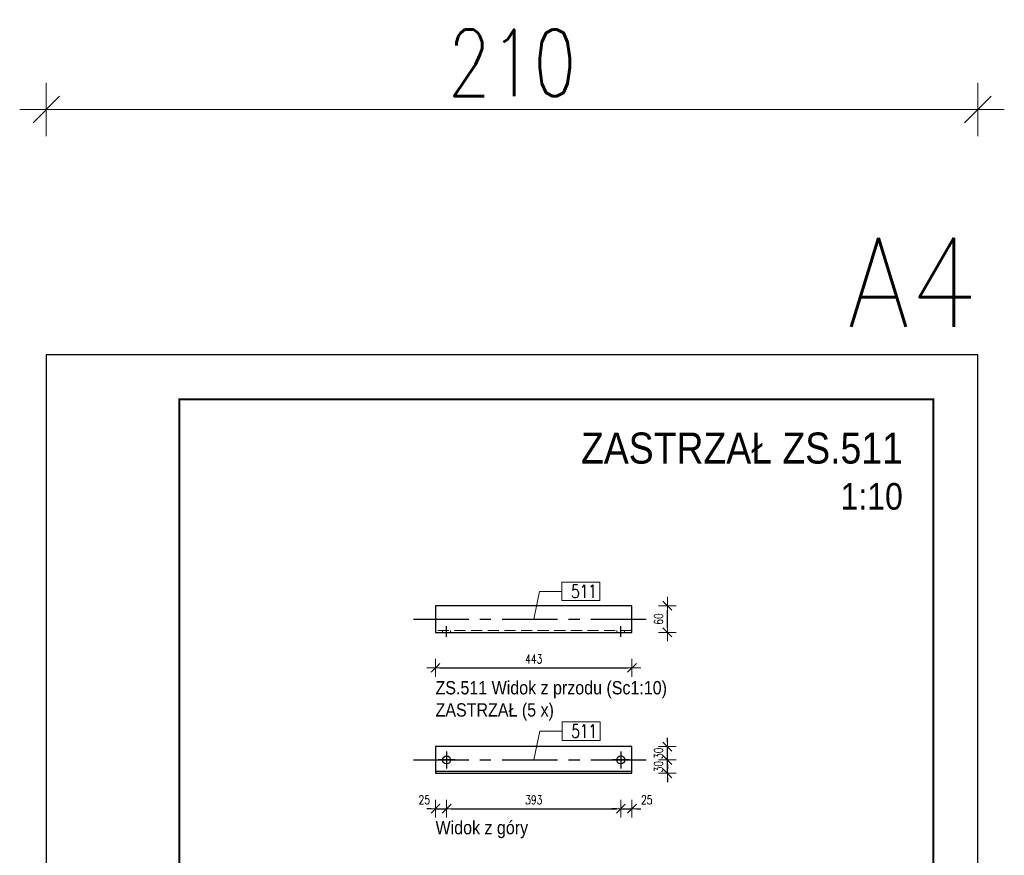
# Model space of a CAD drawing. Header units: millimetres. Extents: x -870 to -648, y 13674 to 14047.
# Tile 4 of 4: x -870 to -648, y 13858 to 14047. Entities that reach past the tile are written whole.
import ezdxf
from ezdxf.enums import TextEntityAlignment as Align

# ---------------------------------------------------------------- set-up
doc = ezdxf.new("R2010")
doc.units = ezdxf.units.MM
doc.header["$LTSCALE"] = 10
doc.linetypes.add('HIDDEN', pattern=[0.375, 0.25, -0.125])
doc.linetypes.add('MITTE', pattern=[2, 1.25, -0.25, 0.25, -0.25])
doc.layers.get('Defpoints').update_dxf_attribs({"color": 1})
doc.layers.add('_FORMATKA', color=8, linetype='Continuous', plot=False)
for name, color, linetype, lineweight in [('_RAMKA', 7, 'Continuous', 35), ('PS_DIM', 4, 'Continuous', 13), ('PS_Hidden', 2, 'HIDDEN', 9), ('PS_Pos', 1, 'Continuous', 15), ('PS_Shape', 161, 'Continuous', 30), ('PS_SOLID', 7, 'Continuous', 30), ('PS_TEXT', 3, 'Continuous', 18)]:
    doc.layers.add(name, color=color, linetype=linetype, lineweight=lineweight)
doc.layers.add('PS_Mid', color=5, linetype='MITTE')
doc.styles.add('ARIAL', font='arial.ttf')
doc.styles.add('gil', font='txt', dxfattribs={"width": 0.9})
doc.styles.add('simplex', font='simplex.shx', dxfattribs={"width": 0.75})
doc.dimstyles.new('1_10_PRZ', dxfattribs={"dimtxt": 2, "dimasz": 1, "dimexe": 2, "dimexo": 5, "dimgap": 1, "dimtad": 1, "dimdec": 0, "dimlfac": 10, "dimtxsty": 'simplex', "dimblk": 'dimznak', "dimcen": 2, "dimse1": 1, "dimse2": 1, "dimclrt": 3, "dimadec": 1, "dimazin": 0, "dimtfac": 1, "dimtdec": 0, "dimtix": 1, "dimtmove": 2, "dimatfit": 3, "dimldrblk": 'dim-grot', "dimfxl": 1, "dimarcsym": 0})

# ---------------------------------------------------------------- blocks, each defined once
blk = doc.blocks.new('dim-grot')
blk.add_hatch(color=256).paths.add_polyline_path([(0, 0), (-2, 0.5), (-2, -0.5)])
blk.add_lwpolyline([(0, 0), (-2, 0.5), (-2, -0.5), (0, 0)])
blk = doc.blocks.new('dimznak')
at = {"color": 0}
for points in [[(0, 2), (0, -2)], [(-2, 0), (2, 0)]]:
    blk.add_lwpolyline(points, dxfattribs=at)
at = {"color": 2}
blk.add_lwpolyline([(1, 1), (-1, -1)], dxfattribs=at)
blk = doc.blocks.new('*D18')
at = {"layer": 'Defpoints', "color": 0, "transparency": 16777216}
for p in [(-773.37, 13879.92), (-775.87, 13876.92), (-773.37, 13868.92)]:
    blk.add_point(p, dxfattribs=at)
at = {"layer": 'PS_DIM', "color": 0, "lineweight": -2, "transparency": 16777216}
for p, q in [((-776.87, 13868.92), (-777.87, 13868.92)), ((-775.87, 13868.92), (-773.37, 13868.92)), ((-772.37, 13868.92), (-771.37, 13868.92))]:
    blk.add_line(p, q, dxfattribs=at)
blk.add_blockref('dimznak', (-775.87, 13868.92), dxfattribs=at)
at = {"layer": 'PS_DIM', "color": 0, "lineweight": -2, "transparency": 16777216, "rotation": 180}
blk.add_blockref('dimznak', (-773.37, 13868.92), dxfattribs=at)
at = {"layer": 'PS_DIM', "color": 3, "transparency": 16777216, "insert": (-778.42, 13870.92), "char_height": 2, "attachment_point": 5, "style": 'simplex'}
blk.add_mtext('25', dxfattribs=at)
blk = doc.blocks.new('*D20')
at = {"layer": 'Defpoints', "color": 0, "transparency": 16777216}
for p in [(-734.1, 13879.92), (-731.6, 13876.92), (-731.6, 13868.92)]:
    blk.add_point(p, dxfattribs=at)
at = {"layer": 'PS_DIM', "color": 0, "lineweight": -2, "transparency": 16777216}
for p, q in [((-735.1, 13868.92), (-736.1, 13868.92)), ((-734.1, 13868.92), (-731.6, 13868.92)), ((-730.6, 13868.92), (-729.6, 13868.92))]:
    blk.add_line(p, q, dxfattribs=at)
blk.add_blockref('dimznak', (-734.1, 13868.92), dxfattribs=at)
at = {"layer": 'PS_DIM', "color": 0, "lineweight": -2, "transparency": 16777216, "rotation": 180}
blk.add_blockref('dimznak', (-731.6, 13868.92), dxfattribs=at)
at = {"layer": 'PS_DIM', "color": 3, "transparency": 16777216, "insert": (-728.24, 13870.92), "char_height": 2, "attachment_point": 5, "style": 'simplex'}
blk.add_mtext('25', dxfattribs=at)
blk = doc.blocks.new('*D21')
at = {"layer": 'Defpoints', "color": 0, "transparency": 16777216}
for p in [(-734.1, 13879.92), (-723.6, 13879.92), (-731.6, 13876.92)]:
    blk.add_point(p, dxfattribs=at)
at = {"layer": 'PS_DIM', "color": 0, "lineweight": -2, "transparency": 16777216}
for p, q in [((-723.6, 13880.92), (-723.6, 13881.92)), ((-723.6, 13876.92), (-723.6, 13879.92)), ((-723.6, 13875.92), (-723.6, 13874.92))]:
    blk.add_line(p, q, dxfattribs=at)
for p, rotation in [((-723.6, 13879.92), 270), ((-723.6, 13876.92), 90)]:
    blk.add_blockref('dimznak', p, dxfattribs=dict(at, rotation=rotation))
at = {"layer": 'PS_DIM', "color": 3, "transparency": 16777216, "insert": (-725.6, 13878.42), "char_height": 2, "attachment_point": 5, "rotation": 90, "style": 'simplex'}
blk.add_mtext('30', dxfattribs=at)
blk = doc.blocks.new('*D22')
at = {"layer": 'Defpoints', "color": 0, "transparency": 16777216}
for p in [(-731.6, 13882.92), (-723.6, 13882.92), (-734.1, 13879.92)]:
    blk.add_point(p, dxfattribs=at)
at = {"layer": 'PS_DIM', "color": 0, "lineweight": -2, "transparency": 16777216}
for p, q in [((-723.6, 13883.92), (-723.6, 13884.92)), ((-723.6, 13879.92), (-723.6, 13882.92)), ((-723.6, 13878.92), (-723.6, 13877.92))]:
    blk.add_line(p, q, dxfattribs=at)
for p, rotation in [((-723.6, 13882.92), 270), ((-723.6, 13879.92), 90)]:
    blk.add_blockref('dimznak', p, dxfattribs=dict(at, rotation=rotation))
at = {"layer": 'PS_DIM', "color": 3, "transparency": 16777216, "insert": (-725.6, 13881.42), "char_height": 2, "attachment_point": 5, "rotation": 90, "style": 'simplex'}
blk.add_mtext('30', dxfattribs=at)
blk = doc.blocks.new('*D32')
at = {"color": 252, "lineweight": -2, "transparency": 16777216}
blk.add_line((-207, 352.33), (-3, 352.33), dxfattribs=at)
at = {"layer": 'Defpoints', "color": 0, "transparency": 16777216}
for p in [(0, 352.33), (-210, 297), (0, 297)]:
    blk.add_point(p, dxfattribs=at)
at = {"color": 252, "lineweight": -2, "transparency": 16777216, "xscale": 3, "yscale": 3, "zscale": 3, "rotation": 180}
blk.add_blockref('dimznak', (-210, 352.33), dxfattribs=at)
at = {"color": 252, "lineweight": -2, "transparency": 16777216, "xscale": 3, "yscale": 3, "zscale": 3}
blk.add_blockref('dimznak', (0, 352.33), dxfattribs=at)
at = {"color": 252, "transparency": 16777216, "insert": (-105, 362.83), "char_height": 15, "attachment_point": 5, "style": 'simplex'}
blk.add_mtext('210', dxfattribs=at)
blk = doc.blocks.new('Tytuł rysunku')
at = {"layer": 'PS_TEXT', "style": 'ARIAL', "flags": 4}
for tag, height, p in [('TYTUŁ1', 7, (-61.19, -9.34)), ('TYTUŁ2', 6, (-61.19, -19.72)), ('SKALA', 6, (-61.19, -28.72))]:
    blk.add_attdef(tag, text='', height=height, dxfattribs=at).set_placement(p, align=Align.MIDDLE_CENTER)
blk = doc.blocks.new('*X33')
at = {"layer": 'PS_Hidden', "color": 2, "linetype": 'HIDDEN'}
for p, q in [((-775.87, 13909.07), (-775.87, 13914.67)), ((-731.6, 13909.07), (-775.87, 13909.07)), ((-774.27, 13909.07), (-774.27, 13908.67)), ((-772.53, 13908.67), (-772.53, 13909.07)), ((-735, 13909.07), (-735, 13908.67)), ((-733.25, 13908.67), (-733.25, 13909.07))]:
    blk.add_line(p, q, dxfattribs=at)
at = {"layer": 'PS_Mid', "color": 5, "linetype": 'MITTE'}
for p, q in [((-780.87, 13911.67), (-726.6, 13911.67)), ((-773.37, 13907.67), (-773.37, 13910.07)), ((-734.1, 13907.67), (-734.1, 13910.07))]:
    blk.add_line(p, q, dxfattribs=at)
at = {"layer": 'PS_SOLID', "color": 7, "linetype": 'Continuous'}
for p, q in [((-731.6, 13914.67), (-775.87, 13914.67)), ((-775.87, 13914.67), (-775.87, 13908.67)), ((-731.6, 13908.67), (-731.6, 13914.67)), ((-775.87, 13908.67), (-773.53, 13908.67)), ((-773.53, 13908.67), (-734.26, 13908.67)), ((-734.26, 13908.67), (-731.6, 13908.67))]:
    blk.add_line(p, q, dxfattribs=at)
blk = doc.blocks.new('*X34')
at = {"color": 1}
for p, q in [((-738.81, 13920.01), (-747.41, 13920.01)), ((-747.41, 13920.01), (-747.41, 13915.81)), ((-738.81, 13915.81), (-738.81, 13920.01)), ((-753.74, 13911.67), (-752.41, 13917.91)), ((-752.41, 13917.91), (-747.41, 13917.91)), ((-747.41, 13915.81), (-738.81, 13915.81))]:
    blk.add_line(p, q, dxfattribs=at)
at = {"color": 30, "style": 'simplex', "width": 0.75}
blk.add_text('511', height=3, dxfattribs=at).set_placement((-745.31, 13916.41))
blk = doc.blocks.new('*X35')
at = {"color": 3, "style": 'gil', "width": 0.9}
for s, p in [('ZS.511 Widok z przodu (Sc1:10)', (-775.87, 13894.69)), ('ZASTRZAŁ (5 x)', (-775.87, 13889.69))]:
    blk.add_text(s, height=3, dxfattribs=at).set_placement(p)
blk = doc.blocks.new('*X36')
at = {"layer": 'PS_Mid', "color": 5, "linetype": 'MITTE'}
for p, q in [((-773.37, 13881.82), (-773.37, 13878.02)), ((-734.1, 13881.82), (-734.1, 13878.02)), ((-780.87, 13879.92), (-726.6, 13879.92)), ((-771.47, 13879.92), (-775.27, 13879.92)), ((-732.2, 13879.92), (-736, 13879.92))]:
    blk.add_line(p, q, dxfattribs=at)
at = {"layer": 'PS_SOLID', "color": 7, "linetype": 'Continuous'}
for p, q in [((-773.22, 13882.92), (-775.87, 13882.92)), ((-775.87, 13882.92), (-775.87, 13877.32)), ((-733.94, 13882.92), (-773.22, 13882.92)), ((-731.6, 13882.92), (-733.94, 13882.92)), ((-731.6, 13877.32), (-731.6, 13882.92)), ((-731.6, 13877.32), (-775.87, 13877.32)), ((-775.87, 13877.32), (-775.87, 13876.92)), ((-731.6, 13876.92), (-731.6, 13877.32)), ((-775.87, 13876.92), (-731.6, 13876.92))]:
    blk.add_line(p, q, dxfattribs=at)
at = {"layer": 'PS_SOLID', "color": 7}
for centre in [(-773.37, 13879.92), (-734.1, 13879.92)]:
    blk.add_circle(centre, 0.9, dxfattribs=at)
blk = doc.blocks.new('*X37')
at = {"color": 1}
for p, q in [((-738.77, 13888.53), (-747.36, 13888.53)), ((-747.36, 13888.53), (-747.36, 13884.33)), ((-738.77, 13884.33), (-738.77, 13888.53)), ((-753.74, 13879.92), (-752.36, 13886.43)), ((-752.36, 13886.43), (-747.36, 13886.43)), ((-747.36, 13884.33), (-738.77, 13884.33))]:
    blk.add_line(p, q, dxfattribs=at)
at = {"color": 30, "style": 'simplex', "width": 0.75}
blk.add_text('511', height=3, dxfattribs=at).set_placement((-745.26, 13884.93))
blk = doc.blocks.new('*X38')
at = {"color": 3, "style": 'gil', "width": 0.9}
blk.add_text('Widok z góry', height=3, dxfattribs=at).set_placement((-775.87, 13863.17))
blk = doc.blocks.new('*U23')
at = {"layer": '_FORMATKA', "lineweight": -3}
blk.add_lwpolyline([(-210, 0), (0, 0), (0, 297), (-210, 297)], close=True, dxfattribs=at)
at = {"layer": '_RAMKA', "lineweight": -3, "const_width": 0.5}
blk.add_lwpolyline([(-180, 10), (-10, 10), (-10, 287), (-180, 287)], close=True, dxfattribs=at)
at = {"layer": '_FORMATKA', "lineweight": -3, "style": 'simplex', "width": 0.9}
blk.add_text('A4', height=20, dxfattribs=at).set_placement((0, 303.35), align=Align.RIGHT)
dim = blk.add_linear_dim(base=(0, 352.33), p1=(-210, 297), p2=(0, 297), dimstyle='1_10_PRZ', override={"dimscale": 3, "dimtxt": 5, "dimlfac": 1, "dimclrd": 252, "dimclrt": 252})
dim.commit()
dim.dimension.update_dxf_attribs({"geometry": '*D32', "text_midpoint": (-105, 362.83)})

msp = doc.modelspace()

# ---------------------------------------------------------------- block references
ref = msp.add_blockref('Tytuł rysunku', (-665.51, 13956.04))
ref.add_attrib('TYTUŁ1', 'ZASTRZAŁ ZS.511', dxfattribs={"layer": 'PS_TEXT', "height": 7, "style": 'gil', "width": 0.9}).set_placement((-670.51, 13946.7), align=Align.RIGHT)
ref.add_attrib('SKALA', '1:10', dxfattribs={"layer": 'PS_TEXT', "height": 6, "style": 'gil', "width": 0.9}).set_placement((-670.51, 13936.32), align=Align.RIGHT)
at = {"layer": 'PS_DIM'}
msp.add_blockref('*U23', (-653.63, 13674.19), dxfattribs=at)
at = {"layer": 'PS_Pos'}
for name in ['*X34', '*X37']:
    msp.add_blockref(name, (0, 0), dxfattribs=at)
at = {"layer": 'PS_Shape'}
for name in ['*X33', '*X36']:
    msp.add_blockref(name, (0, 0), dxfattribs=at)
at = {"layer": 'PS_TEXT'}
for name in ['*X35', '*X38']:
    msp.add_blockref(name, (0, 0), dxfattribs=at)

# ---------------------------------------------------------------- dimensions: what is measured, and where the dimension line sits
at = {"layer": 'PS_DIM'}
msp.add_linear_dim(base=(-723.6, 13914.67), p1=(-731.6, 13908.67), p2=(-731.6, 13914.67), angle=90, dimstyle='1_10_PRZ', dxfattribs=at).render()
for base, p1, p2 in [((-731.6, 13900.67), (-775.87, 13908.67), (-731.6, 13908.67)), ((-734.1, 13868.92), (-773.37, 13879.92), (-734.1, 13879.92))]:
    msp.add_linear_dim(base=base, p1=p1, p2=p2, dimstyle='1_10_PRZ', dxfattribs=at).render()
for base, p1, p2, picture, middle in [((-723.6, 13882.92), (-734.1, 13879.92), (-731.6, 13882.92), '*D22', (-725.6, 13881.42)), ((-723.6, 13879.92), (-731.6, 13876.92), (-734.1, 13879.92), '*D21', (-725.6, 13878.42))]:
    dim = msp.add_linear_dim(base=base, p1=p1, p2=p2, angle=90, dimstyle='1_10_PRZ', dxfattribs=at)
    dim.commit()
    dim.dimension.update_dxf_attribs({"geometry": picture, "text_midpoint": middle})
for base, p1, p2, picture, middle in [((-773.37, 13868.92), (-775.87, 13876.92), (-773.37, 13879.92), '*D18', (-778.42, 13870.92)), ((-731.6, 13868.92), (-734.1, 13879.92), (-731.6, 13876.92), '*D20', (-728.24, 13870.92))]:
    dim = msp.add_linear_dim(base=base, p1=p1, p2=p2, dimstyle='1_10_PRZ', dxfattribs=at)
    dim.commit()
    dim.dimension.update_dxf_attribs({"geometry": picture, "text_midpoint": middle, "dimtype": 128})

doc.saveas('drawing.dxf')
